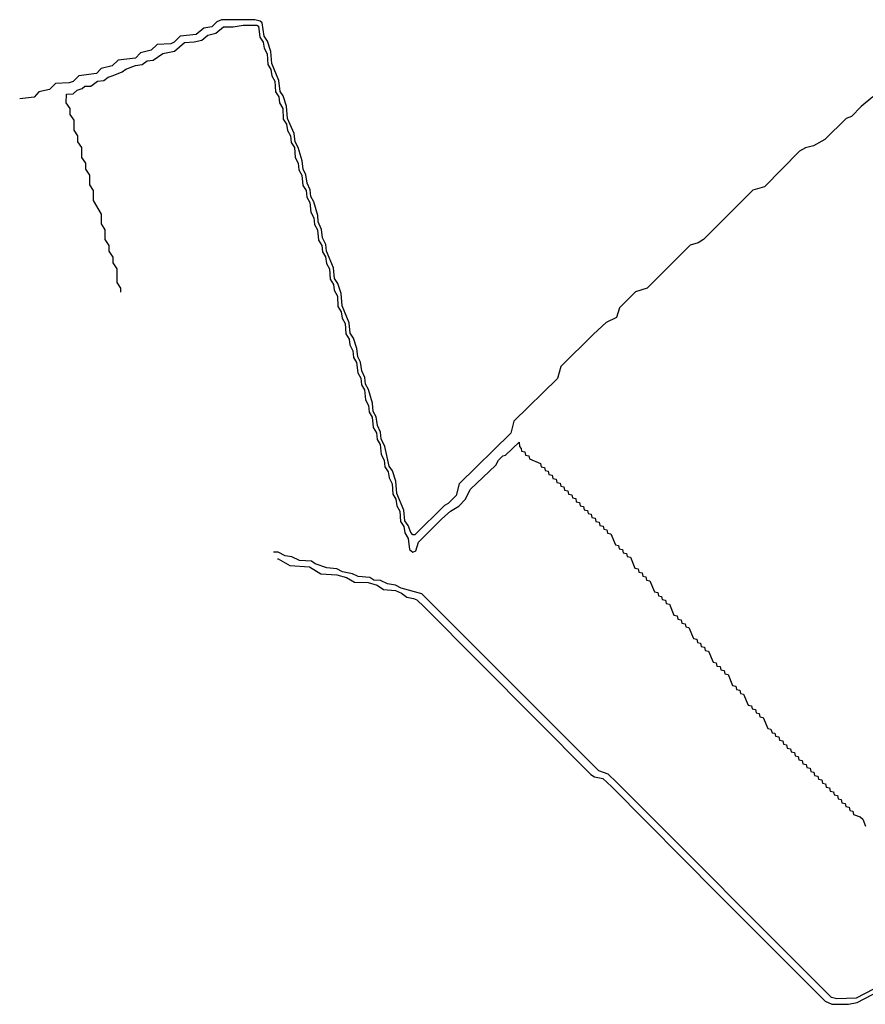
# Model space of a CAD drawing. Extents: x 2668140 to 2765664, y 823621 to 955240.
# Tile 2 of 256: x 2677961 to 2682291, y 844980 to 850020. Entities that reach past the tile are written whole.
import ezdxf

# ---------------------------------------------------------------- set-up
doc = ezdxf.new("R2010")
doc.units = 0

msp = doc.modelspace()

# ---------------------------------------------------------------- linework, layer by layer
at = {"layer": '0CON02XD'}
for points in [[(2682330, 849625), (2682270, 849575), (2682220, 849525), (2682192.5, 849515), (2682083.6, 849406.4), (2682026.2, 849373.8), (2681985, 849363.3), (2681955, 849346.7), (2681776, 849164), (2681715, 849146.7), (2681463.3, 848895), (2681435, 848878), (2681395, 848866.7), (2681174.1, 848645.9), (2681115, 848626.7), (2681033.3, 848545), (2681016.7, 848495), (2680965, 848470), (2680899.3, 848410.7), (2680732.5, 848245), (2680715.9, 848184.1), (2680492.5, 847965), (2680475.9, 847904.1), (2680212.5, 847645), (2680195.9, 847584.1), (2680155.8, 847544.2), (2680136.1, 847533.9), (2679985, 847382.5), (2679975, 847382.5), (2679963.8, 847395), (2679950.3, 847430.3), (2679933.1, 847455), (2679929.1, 847509.1), (2679892.2, 847595), (2679887.6, 847657.6), (2679870, 847710), (2679853.1, 847735), (2679830.6, 847835), (2679812.2, 847875), (2679809.1, 847909.1), (2679792.8, 847942.8), (2679786.3, 847986.3), (2679772.2, 848015), (2679767.6, 848057.6), (2679747.4, 848127.4), (2679732.2, 848155), (2679729.1, 848189.1), (2679712.8, 848222.8), (2679706.3, 848266.3), (2679692.2, 848295), (2679687.6, 848337.6), (2679670, 848390), (2679653.1, 848415), (2679649.1, 848469.1), (2679612.2, 848555), (2679607.6, 848617.6), (2679590, 848670), (2679573.1, 848695), (2679569.1, 848749.1), (2679532.2, 848835), (2679529.1, 848869.1), (2679512.8, 848902.8), (2679506.3, 848946.3), (2679490, 848985), (2679487.6, 849017.6), (2679467.4, 849087.4), (2679452.2, 849115), (2679449.1, 849149.1), (2679432.8, 849182.8), (2679426.3, 849226.3), (2679412.2, 849255), (2679407.6, 849297.6), (2679388.1, 849365), (2679372.2, 849395), (2679366.7, 849436.7), (2679332.2, 849515), (2679327.6, 849577.6), (2679310, 849630), (2679295, 849652), (2679289.1, 849709.1), (2679252.2, 849795), (2679247.6, 849857.6), (2679230, 849910), (2679213.1, 849935), (2679203.4, 850003.4), (2679193.1, 850013.1), (2679165, 850020), (2678995, 850018.8), (2678971.7, 850008.3), (2678945, 849983.8), (2678904, 849976), (2678865, 849943.8), (2678784, 849936), (2678752.5, 849905), (2678735, 849896.7), (2678665, 849893.3), (2678635, 849863.3), (2678579.3, 849850.7), (2678555, 849823.8), (2678465, 849813.3), (2678435, 849783.3), (2678379.3, 849770.7), (2678355, 849743.8), (2678265, 849733.3), (2678235, 849703.3), (2678215, 849696.7), (2678145, 849693.3), (2678115, 849663.3), (2678059.3, 849650.7), (2678035, 849623.8), (2677961.5, 849615.2)], [(2678480, 848625.1), (2678480, 848645), (2678460, 848675), (2678460, 848745), (2678440, 848775), (2678440, 848805), (2678420, 848835), (2678420, 848865), (2678400, 848895), (2678400, 848945), (2678380, 848975), (2678380, 849025), (2678340, 849095), (2678340, 849145), (2678320, 849175), (2678320, 849225), (2678300, 849255), (2678300, 849285), (2678280, 849315), (2678280, 849365), (2678260, 849395), (2678260, 849425), (2678240, 849455), (2678240, 849505), (2678220, 849535), (2678220, 849565), (2678200, 849595), (2678201.7, 849638.3), (2678235, 849640), (2678255, 849660), (2678281.7, 849668.3), (2678295, 849680), (2678325, 849680), (2678360, 849705), (2678391.7, 849708.3), (2678413.9, 849726.1), (2678440, 849735), (2678487, 849753), (2678505, 849767.5), (2678555, 849786), (2678588.8, 849791.2), (2678615, 849810), (2678645, 849812.5), (2678695, 849846.7), (2678755, 849858.8), (2678805, 849903.3), (2678855, 849906), (2678894.2, 849915.8), (2678925, 849940), (2678965, 849951.2), (2679005, 849983.3), (2679055, 849983.8), (2679105, 849992.5), (2679175, 849992.5), (2679185, 849987.5), (2679191.3, 849931.3), (2679208.1, 849905), (2679212.5, 849875), (2679228.1, 849845), (2679231.3, 849791.3), (2679247.8, 849765), (2679252.1, 849732.1), (2679268.1, 849705), (2679271.3, 849651.3), (2679288.1, 849625), (2679292.5, 849595), (2679308.1, 849565), (2679311.3, 849511.3), (2679327.8, 849485), (2679332.1, 849452.1), (2679348.1, 849425), (2679351.3, 849391.3), (2679367.8, 849365), (2679372.5, 849315), (2679388.1, 849285), (2679391.3, 849251.3), (2679406.7, 849225), (2679412.1, 849172.1), (2679428.1, 849145), (2679431.3, 849111.3), (2679447.8, 849085), (2679452.5, 849035), (2679468.1, 849005), (2679471.3, 848971.3), (2679486.7, 848945), (2679492.1, 848892.1), (2679508.1, 848865), (2679511.3, 848831.3), (2679526.8, 848806.8), (2679532.1, 848772.1), (2679548.1, 848745), (2679551.3, 848691.3), (2679568.1, 848665), (2679572.5, 848635), (2679588.1, 848605), (2679591.3, 848551.3), (2679607.8, 848525), (2679612.1, 848492.1), (2679628.1, 848465), (2679631.3, 848411.3), (2679648.1, 848385), (2679652.5, 848355), (2679668.1, 848325), (2679671.3, 848291.3), (2679686.7, 848265), (2679692.1, 848212.1), (2679708.1, 848185), (2679711.3, 848151.3), (2679727.8, 848125), (2679732.5, 848075), (2679748.1, 848045), (2679751.3, 848011.3), (2679766.7, 847985), (2679772.1, 847932.1), (2679788.1, 847905), (2679791.3, 847871.3), (2679807.8, 847845), (2679812.5, 847795), (2679828.1, 847765), (2679831.3, 847731.3), (2679848.1, 847705), (2679852.5, 847675), (2679868.1, 847645), (2679871.3, 847591.3), (2679887.8, 847565), (2679892.1, 847532.1), (2679908.1, 847505), (2679911.3, 847451.3), (2679928.1, 847425), (2679933.1, 847393.1), (2679950, 847365), (2679957.3, 847307.3), (2679975, 847293.8), (2679989.5, 847300.5), (2680003.8, 847345), (2680123.3, 847465), (2680167.5, 847505), (2680209.5, 847530.5), (2680243.8, 847566.2), (2680267.5, 847615), (2680400, 847740), (2680412.5, 847765), (2680435, 847787.5), (2680448.3, 847791.7), (2680518.3, 847858.3), (2680520, 847835), (2680530, 847825), (2680531.7, 847811.7), (2680548.3, 847808.3), (2680551.7, 847791.7), (2680568.3, 847788.3), (2680571.7, 847771.7), (2680628.3, 847748.3), (2680631.7, 847731.7), (2680648.3, 847728.3), (2680651.7, 847711.7), (2680668.3, 847708.3), (2680671.7, 847691.7), (2680688.3, 847688.3), (2680691.7, 847671.7), (2680708.3, 847668.3), (2680711.7, 847651.7), (2680728.3, 847648.3), (2680731.7, 847631.7), (2680748.3, 847628.3), (2680751.7, 847611.7), (2680768.3, 847608.3), (2680771.7, 847591.7), (2680788.3, 847588.3), (2680791.7, 847571.7), (2680808.3, 847568.3), (2680811.7, 847551.7), (2680828.3, 847548.3), (2680831.7, 847531.7), (2680848.3, 847528.3), (2680851.7, 847511.7), (2680868.3, 847508.3), (2680871.7, 847491.7), (2680888.3, 847488.3), (2680891.7, 847471.7), (2680908.3, 847468.3), (2680911.7, 847451.7), (2680928.3, 847448.3), (2680931.7, 847431.7), (2680948.3, 847428.3), (2680951.7, 847411.7), (2680968.3, 847408.3), (2680971.7, 847391.7), (2680988.3, 847388.3), (2681011.7, 847331.7), (2681028.3, 847328.3), (2681031.7, 847311.7), (2681048.3, 847308.3), (2681051.7, 847291.7), (2681068.3, 847288.3), (2681071.7, 847271.7), (2681088.3, 847268.3), (2681111.7, 847211.7), (2681128.3, 847208.3), (2681131.7, 847191.7), (2681148.3, 847188.3), (2681151.7, 847171.7), (2681168.3, 847168.3), (2681171.7, 847151.7), (2681188.3, 847148.3), (2681211.7, 847091.7), (2681228.3, 847088.3), (2681231.7, 847071.7), (2681248.3, 847068.3), (2681251.7, 847051.7), (2681268.3, 847048.3), (2681271.7, 847031.7), (2681288.3, 847028.3), (2681311.7, 846971.7), (2681328.3, 846968.3), (2681331.7, 846951.7), (2681348.3, 846948.3), (2681351.7, 846931.7), (2681368.3, 846928.3), (2681371.7, 846911.7), (2681388.3, 846908.3), (2681411.7, 846851.7), (2681428.3, 846848.3), (2681431.7, 846831.7), (2681448.3, 846828.3), (2681451.7, 846811.7), (2681468.3, 846808.3), (2681471.7, 846791.7), (2681488.3, 846788.3), (2681511.7, 846731.7), (2681528.3, 846728.3), (2681531.7, 846711.7), (2681548.3, 846708.3), (2681551.7, 846691.7), (2681568.3, 846688.3), (2681571.7, 846671.7), (2681588.3, 846668.3), (2681611.7, 846611.7), (2681628.3, 846608.3), (2681631.7, 846591.7), (2681648.3, 846588.3), (2681651.7, 846571.7), (2681668.3, 846568.3), (2681691.7, 846511.7), (2681708.3, 846508.3), (2681711.7, 846491.7), (2681728.3, 846488.3), (2681731.7, 846471.7), (2681748.3, 846468.3), (2681751.7, 846451.7), (2681768.3, 846448.3), (2681791.7, 846391.7), (2681808.3, 846388.3), (2681815, 846370), (2681828.3, 846368.3), (2681831.7, 846351.7), (2681848.3, 846348.3), (2681851.7, 846331.7), (2681868.3, 846328.3), (2681871.7, 846311.7), (2681888.3, 846308.3), (2681891.7, 846291.7), (2681908.3, 846288.3), (2681911.7, 846271.7), (2681928.3, 846268.3), (2681931.7, 846251.7), (2681948.3, 846248.3), (2681951.7, 846231.7), (2681968.3, 846228.3), (2681971.7, 846211.7), (2681988.3, 846208.3), (2681991.7, 846191.7), (2682008.3, 846188.3), (2682011.7, 846171.7), (2682028.3, 846168.3), (2682031.7, 846151.7), (2682048.3, 846148.3), (2682051.7, 846131.7), (2682068.3, 846128.3), (2682071.7, 846111.7), (2682088.3, 846108.3), (2682091.7, 846091.7), (2682108.3, 846088.3), (2682111.7, 846071.7), (2682128.3, 846068.3), (2682131.7, 846051.7), (2682148.3, 846048.3), (2682151.7, 846031.7), (2682168.3, 846028.3), (2682171.7, 846011.7), (2682188.3, 846008.3), (2682191.7, 845991.7), (2682208.3, 845988.3), (2682211.7, 845971.7), (2682228.3, 845968.3), (2682231.7, 845951.7), (2682265, 845940), (2682278.3, 845928.3), (2682291.7, 845891.7)], [(2682425, 845106), (2682245, 845011.9), (2682145, 845007.5), (2682118.8, 845015), (2681017.9, 846117.9), (2680975, 846158.8), (2680927.5, 846175), (2680905, 846196.7), (2680020.5, 847080.5), (2679915, 847110), (2679885.8, 847125.8), (2679845, 847132), (2679808.6, 847148.6), (2679775, 847151.9), (2679754.4, 847164.4), (2679695, 847170), (2679666.4, 847183.6), (2679615, 847193.1), (2679585, 847208.8), (2679535, 847214), (2679475, 847234.2), (2679455, 847248.8), (2679395, 847252), (2679355, 847270), (2679320, 847275), (2679285, 847293.8), (2679261.4, 847293.9)], [(2679281.1, 847260.3), (2679285, 847260), (2679345, 847226.7), (2679445, 847220), (2679504, 847184), (2679585, 847179.2), (2679635.5, 847165.5), (2679675, 847141.2), (2679745, 847139.2), (2679792.5, 847125), (2679824, 847104), (2679885, 847097.5), (2679916.7, 847085), (2679944, 847064), (2679978, 847058), (2679995, 847050), (2680032.5, 847015), (2680886.1, 846156.1), (2680904, 846144), (2680947.5, 846135), (2680992.5, 846095), (2681536, 845546), (2682086, 844996), (2682120.5, 844980.5), (2682205, 844980), (2682250, 844990), (2682435, 845086.9)]]:
    msp.add_lwpolyline(points, dxfattribs=at)

doc.saveas('drawing.dxf')
